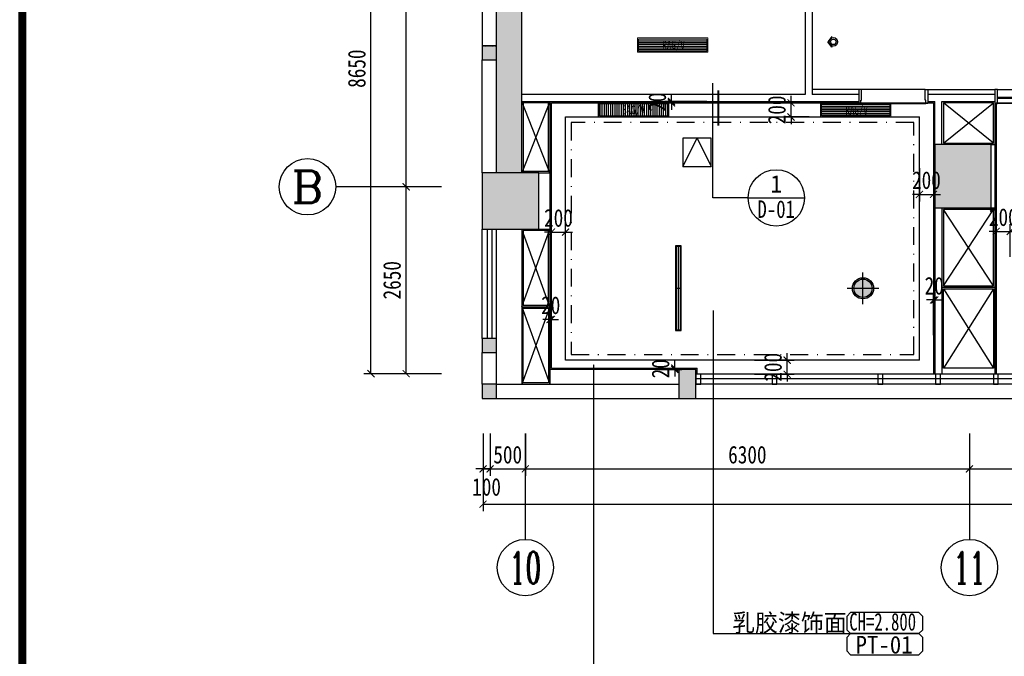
# Model space of a CAD drawing. Header units: millimetres. Extents: x -539149 to -534375, y 505028 to 505469.
# Tile 50 of 135: x -536751 to -536611, y 505094 to 505184. Entities that reach past the tile are written whole.
import ezdxf
from ezdxf.enums import TextEntityAlignment as Align

# ---------------------------------------------------------------- set-up
doc = ezdxf.new("R2010")
doc.units = ezdxf.units.MM
doc.header["$LTSCALE"] = 10
doc.linetypes.add('DASH', pattern=[0.35, 0.25, -0.1])
doc.linetypes.add('DASHDOTX2', pattern=[50.8, 25.4, -12.7, 0, -12.7])
doc.layers.get('Defpoints').update_dxf_attribs({"color": 8})
for name, color, linetype in [('8', 8, 'Continuous'), ('A-建筑-原墙体', 2, 'Continuous'), ('A-建筑-拆墙', 251, 'Continuous'), ('A-建筑-新增墙体', 3, 'Continuous'), ('A-建筑-柱子、剪力墙', 251, 'Continuous'), ('A-建筑-窗户', 4, 'Continuous'), ('A-建筑-轴号', 3, 'Continuous'), ('A2图框$0$E-图框', 100, 'Continuous'), ('AXIS_TEXT', 50, 'Continuous'), ('B-平面-到顶家具', 30, 'Continuous'), ('B-平面-到顶家具H', 30, 'Continuous'), ('B-平面-到顶装饰造型线', 6, 'Continuous'), ('B-平面-完成面造型线', 6, 'Continuous'), ('B-平面-尺寸', 8, 'Continuous'), ('B-平面-门洞线', 8, 'Continuous'), ('C-顶棚-灯具', 4, 'Continuous'), ('C-顶棚-细线', 31, 'Continuous'), ('C-顶棚-造型线', 30, 'Continuous'), ('C-顶棚-造尺寸', 4, 'Continuous'), ('E--图例', 3, 'Continuous'), ('E-填充', 251, 'Continuous'), ('E-文本', 7, 'Continuous'), ('F-文本', 61, 'Continuous'), ('P-文字标注', 2, 'Continuous')]:
    doc.layers.add(name, color=color, linetype=linetype)
doc.layers.add('C-顶棚-空调', color=4, linetype='Continuous', lineweight=20)
doc.layers.add('E-空调', color=4, linetype='Continuous', lineweight=20)
doc.styles.add('-宋体', font='txt', dxfattribs={"width": 0.8})
doc.styles.add('_TCH_AXIS', font='COMPLEX', dxfattribs={"bigfont": 'GBCBIG'})
doc.styles.add('CCD_DIM', font='txt', dxfattribs={"width": 0.8})
doc.styles.add('COMPLEX', font='COMPLEX')
doc.styles.add('STSL', font='txt', dxfattribs={"width": 0.8})
doc.styles.add('TXT', font='gbenor.shx', dxfattribs={"width": 0.7})
doc.dimstyles.new('1', dxfattribs={"dimscale": 0, "dimtxt": 2.5, "dimasz": 1.5, "dimexe": 1, "dimexo": 0, "dimgap": 0.3, "dimtad": 1, "dimdec": 0, "dimzin": 0, "dimdsep": 46, "dimtxsty": 'Standard', "dimblk": 'ARCHTICK', "dimcen": 0.09, "dimclrd": 8, "dimclre": 8, "dimclrt": 4, "dimadec": 0, "dimazin": 0, "dimtfac": 1, "dimtdec": 0, "dimtix": 1, "dimtofl": 0, "dimtmove": 2, "dimatfit": 3, "dimldrblk": 'DOTSMALL', "dimfxl": 5, "dimfxlon": 1, "dimtolj": 1, "dimtzin": 0, "dimarcsym": 0})
doc.dimstyles.new('1-1', dxfattribs={"dimscale": 0, "dimtxt": 2.5, "dimasz": 1, "dimexe": 1, "dimexo": 1, "dimgap": 0.75, "dimtad": 1, "dimdec": 0, "dimrnd": 0.005, "dimzin": 0, "dimdsep": 46, "dimtxsty": 'CCD_DIM', "dimblk": 'ARCHTICK', "dimcen": 0.13, "dimclrd": 44, "dimclre": 44, "dimclrt": 50, "dimadec": 0, "dimazin": 0, "dimtfac": 1, "dimtdec": 0, "dimtix": 1, "dimtmove": 2, "dimatfit": 3, "dimldrblk": 'HBA_Leader_Dot', "dimfxl": 5, "dimfxlon": 1, "dimtvp": 1, "dimtolj": 1, "dimtzin": 0, "dimarcsym": 0})

# ---------------------------------------------------------------- blocks, each defined once
blk = doc.blocks.new('_AXISO')
blk.add_circle((0, 0), 0.5)
at = {"layer": 'AXIS_TEXT', "style": 'COMPLEX', "width": 1.041667}
blk.add_attdef('A', text='', height=0.56, dxfattribs=at).set_placement((-0.25, -0.28), (0.25, -0.28), align=Align.FIT)
blk = doc.blocks.new('_ArchTick')
at = {"color": 0, "linetype": 'ByBlock', "const_width": 0.15}
blk.add_lwpolyline([(-0.5, -0.5), (0.5, 0.5)], dxfattribs=at)
blk = doc.blocks.new('HBA_Leader_Dot')
at = {"color": 0, "linetype": 'ByBlock'}
blk.add_line((-5, 0), (-10, 0), dxfattribs=at)
at = {"color": 0, "linetype": 'ByBlock', "const_width": 5}
blk.add_lwpolyline([(-2.5, 0, 1), (2.5, 0, 1)], format="xyb", close=True, dxfattribs=at)
blk = doc.blocks.new('*D120')
at = {"layer": 'B-平面-尺寸', "color": 44, "lineweight": -2, "ltscale": 0.01, "transparency": 16777216}
for p, q in [((-536685.27, 505125.7), (-536685.27, 505119.7)), ((-536684.27, 505125.7), (-536684.27, 505119.7)), ((-536685.27, 505120.7), (-536686.27, 505120.7)), ((-536685.27, 505120.7), (-536684.27, 505120.7)), ((-536684.27, 505120.7), (-536683.27, 505120.7))]:
    blk.add_line(p, q, dxfattribs=at)
at = {"layer": 'Defpoints', "color": 0, "ltscale": 0.01, "transparency": 16777216}
for p in [(-536685.27, 505130.7), (-536684.27, 505130.7), (-536684.27, 505120.7)]:
    blk.add_point(p, dxfattribs=at)
at = {"layer": 'B-平面-尺寸', "color": 44, "lineweight": -2, "ltscale": 0.01, "transparency": 16777216}
blk.add_blockref('_ArchTick', (-536685.27, 505120.7), dxfattribs=at)
at = {"layer": 'B-平面-尺寸', "color": 44, "lineweight": -2, "ltscale": 0.01, "transparency": 16777216, "rotation": 180}
blk.add_blockref('_ArchTick', (-536684.27, 505120.7), dxfattribs=at)
at = {"layer": 'B-平面-尺寸', "color": 50, "ltscale": 0.01, "transparency": 16777216, "insert": (-536684.77, 505118.13), "char_height": 2.5, "attachment_point": 5, "style": 'CCD_DIM'}
blk.add_mtext('\\A1;100', dxfattribs=at)
blk = doc.blocks.new('*D121')
at = {"layer": 'B-平面-尺寸', "color": 44, "lineweight": -2, "ltscale": 0.01, "transparency": 16777216}
for p, q in [((-536684.27, 505125.7), (-536684.27, 505119.7)), ((-536679.27, 505125.7), (-536679.27, 505119.7)), ((-536684.27, 505120.7), (-536685.27, 505120.7)), ((-536684.27, 505120.7), (-536679.27, 505120.7)), ((-536679.27, 505120.7), (-536678.27, 505120.7))]:
    blk.add_line(p, q, dxfattribs=at)
at = {"layer": 'Defpoints', "color": 0, "ltscale": 0.01, "transparency": 16777216}
for p in [(-536684.27, 505130.7), (-536679.27, 505130.7), (-536679.27, 505120.7)]:
    blk.add_point(p, dxfattribs=at)
at = {"layer": 'B-平面-尺寸', "color": 44, "lineweight": -2, "ltscale": 0.01, "transparency": 16777216}
blk.add_blockref('_ArchTick', (-536684.27, 505120.7), dxfattribs=at)
at = {"layer": 'B-平面-尺寸', "color": 44, "lineweight": -2, "ltscale": 0.01, "transparency": 16777216, "rotation": 180}
blk.add_blockref('_ArchTick', (-536679.27, 505120.7), dxfattribs=at)
at = {"layer": 'B-平面-尺寸', "color": 50, "ltscale": 0.01, "transparency": 16777216, "insert": (-536681.77, 505122.7), "char_height": 2.5, "attachment_point": 5, "style": 'CCD_DIM'}
blk.add_mtext('\\A1;500', dxfattribs=at)
blk = doc.blocks.new('_FZH')
at = {"layer": 'A-建筑-原墙体'}
blk.add_lwpolyline([(-0.5, -0.5), (0.5, -0.5), (0.5, 0.5), (-0.5, 0.5)], close=True, dxfattribs=at)
at = {"layer": 'A-建筑-柱子、剪力墙'}
blk.add_solid([(-0.5, -0.5), (0.5, -0.5), (-0.5, 0.5), (0.5, 0.5)], dxfattribs=at)
blk = doc.blocks.new('*E188')
at = {"layer": 'B-平面-到顶家具H'}
for p, q in [((1460, 130), (5310, 130)), ((5310, -70), (1460, -70))]:
    blk.add_line(p, q, dxfattribs=at)
at = {"layer": 'B-平面-完成面造型线'}
for p, q in [((1420, 60), (1020, 60)), ((1420, 0), (1020, 0))]:
    blk.add_line(p, q, dxfattribs=at)
at = {"layer": 'B-平面-完成面造型线', "color": 4}
for p, q in [((1460, 56), (5310, 56)), ((1460, 44), (5310, 44))]:
    blk.add_line(p, q, dxfattribs=at)
at = {"layer": 'B-平面-完成面造型线'}
for points in [[(0, 130), (40, 130), (40, -70), (0, -70)], [(1420, 130), (1460, 130), (1460, -70), (1420, -70)], [(5350, 130), (5310, 130), (5310, -70), (5350, -70)]]:
    blk.add_lwpolyline(points, close=True, dxfattribs=at)
for points in [[(80, 15), (80, 0), (40, 0), (40, 60), (60, 60), (60, 50), (70, 50), (70, 15), (80, 15)], [(980, 15), (980, 0), (1020, 0), (1020, 60), (1000, 60), (1000, 50), (990, 50), (990, 15), (980, 15)]]:
    blk.add_lwpolyline(points, dxfattribs=at)
at = {"layer": 'C-顶棚-细线'}
for p, q in [((1000, 60), (60, 60)), ((980, 0), (80, 0))]:
    blk.add_line(p, q, dxfattribs=at)
at = {"layer": 'C-顶棚-造型线'}
for p, q in [((1420, 130), (40, 130)), ((1420, -70), (40, -70))]:
    blk.add_line(p, q, dxfattribs=at)
blk = doc.blocks.new('*E193')
at = {"layer": 'B-平面-完成面造型线'}
for points in [[(-940, 80), (-940, -70), (-980, -70), (-980, 130), (-950, 130), (-950, 80), (-940, 80)], [(-40, 80), (-40, -70), (0, -70), (0, 130), (-30, 130), (-30, 80), (-40, 80)]]:
    blk.add_lwpolyline(points, dxfattribs=at)
at = {"layer": 'B-平面-门洞线', "color": 8}
for p, q in [((-950, 130), (-30, 130)), ((-40, -70), (-940, -70))]:
    blk.add_line(p, q, dxfattribs=at)
blk = doc.blocks.new('A$C323A0BBE')
at = {"layer": 'C-顶棚-灯具', "color": 8}
for p, q in [((0, 600), (0, -600)), ((-40, 0), (40, 0))]:
    blk.add_line(p, q, dxfattribs=at)
at = {"layer": 'C-顶棚-灯具'}
blk.add_lwpolyline([(-40, -600), (40, -600), (40, 600), (-40, 600)], close=True, dxfattribs=at)
at = {"layer": 'C-顶棚-灯具', "color": 8}
blk.add_lwpolyline([(-30, -590), (30, -590), (30, 590), (-30, 590)], close=True, dxfattribs=at)
blk = doc.blocks.new('fsafsggg')
at = {"layer": 'C-顶棚-灯具', "linetype": 'ByBlock', "ltscale": 100}
h = blk.add_hatch(color=251, dxfattribs=at)
h.set_gradient(color1=(91, 91, 91), tint=1, name='CYLINDER')
h.paths.add_polyline_path([(-160, 226), (-160, 96), (-30, 96, 0.414214)])
h.paths.add_polyline_path([(-160, 96), (-290, 96, 0.414214), (-160, -34)])
h.paths.add_polyline_path([(-160, 226, 0.414214), (-290, 96), (-160, 96)])
h.paths.add_polyline_path([(-30, 96), (-160, 96), (-160, -34, 0.414214)])
at = {"layer": 'C-顶棚-灯具'}
for p, q in [((-160, -129), (-160, 321)), ((-385, 96), (65, 96))]:
    blk.add_line(p, q, dxfattribs=at)
blk.add_circle((-160, 96), 150, dxfattribs=at)
at = {"layer": 'C-顶棚-灯具', "color": 8}
blk.add_circle((-160, 96), 130, dxfattribs=at)
blk = doc.blocks.new('*U105')
at = {"layer": 'C-顶棚-灯具'}
h = blk.add_hatch(dxfattribs=at)
h.set_pattern_fill('_USER', color=8, scale=30, angle=90, style=0, pattern_type=0)
h.set_pattern_definition([(90, (15, 15), (-30, 2e-15), [])])
h.paths.add_polyline_path([(15, 185), (15, 15), (985, 15), (985, 185)])
at = {"layer": 'C-顶棚-灯具', "linetype": 'ByBlock'}
blk.add_lwpolyline([(0, 200), (0, 0), (1000, 0), (1000, 200)], close=True, dxfattribs=at)
at = {"layer": 'C-顶棚-灯具', "color": 8}
blk.add_lwpolyline([(15, 185), (15, 15), (985, 15), (985, 185)], close=True, dxfattribs=at)
at = {"layer": 'C-顶棚-灯具', "style": 'STSL', "width": 0.75}
blk.add_text('SAG/V', height=125, dxfattribs=at).set_placement((339, 39))
blk = doc.blocks.new('A$C6A8D0C23')
at = {"layer": 'C-顶棚-灯具'}
h = blk.add_hatch(dxfattribs=at)
h.set_pattern_fill('_USER', color=8, scale=25, style=0, pattern_type=0)
h.set_pattern_definition([(0, (15, 15), (0, 25), [])])
h.paths.add_polyline_path([(15, 185), (15, 15), (985, 15), (985, 185)])
at = {"layer": 'C-顶棚-空调', "color": 8}
blk.add_lwpolyline([(15, 185), (15, 15), (985, 15), (985, 185)], close=True, dxfattribs=at)
at = {"layer": 'E-空调', "linetype": 'ByBlock'}
blk.add_lwpolyline([(0, 200), (0, 0), (1000, 0), (1000, 200)], close=True, dxfattribs=at)
at = {"layer": 'E-空调', "style": 'STSL', "width": 0.75}
blk.add_text('RAG/V', height=125, dxfattribs=at).set_placement((354, 36))
blk = doc.blocks.new('射灯(可调角度）')
h = blk.add_hatch(color=9)
edge = h.paths.add_edge_path()
edge.add_line((17, 44), (17, 59))
edge.add_line((17, 59), (63, 0))
edge.add_line((63, 0), (17, -59))
edge.add_line((17, -59), (17, -44))
edge.add_ellipse((0, 0), major_axis=(-33.5, 33.5), ratio=1, start_angle=156.4449, end_angle=225)
edge.add_ellipse((0, 0), major_axis=(33.5, 33.5), ratio=1, start_angle=315, end_angle=383.5551)
for p, q in [((17, 44), (17, 59)), ((17, 59), (63, 0)), ((17, -59), (63, 0))]:
    blk.add_line(p, q)
blk.add_circle((0, 0), 47.4)
at = {"color": 8}
blk.add_circle((0, 0), 30, dxfattribs=at)
blk = doc.blocks.new('*D153')
at = {"layer": 'C-顶棚-造尺寸', "color": 44, "lineweight": -2, "ltscale": 0.01, "transparency": 16777216}
for p, q in [((-536641.58, 505172.6), (-536641.58, 505173.6)), ((-536639.01, 505172.6), (-536642.58, 505172.6)), ((-536641.58, 505170.6), (-536641.58, 505172.6)), ((-536639.01, 505170.6), (-536642.58, 505170.6)), ((-536641.58, 505170.6), (-536641.58, 505169.6))]:
    blk.add_line(p, q, dxfattribs=at)
at = {"layer": 'Defpoints', "color": 0, "ltscale": 0.01, "transparency": 16777216}
for p in [(-536641.58, 505172.6), (-536638.01, 505172.6), (-536638.01, 505170.6)]:
    blk.add_point(p, dxfattribs=at)
at = {"layer": 'C-顶棚-造尺寸', "color": 44, "lineweight": -2, "ltscale": 0.01, "transparency": 16777216}
for p, rotation in [((-536641.58, 505172.6), 270), ((-536641.58, 505170.6), 90)]:
    blk.add_blockref('_ArchTick', p, dxfattribs=dict(at, rotation=rotation))
at = {"layer": 'C-顶棚-造尺寸', "color": 50, "ltscale": 0.01, "transparency": 16777216, "insert": (-536643.58, 505171.6), "char_height": 2.5, "attachment_point": 5, "rotation": 90, "style": 'CCD_DIM'}
blk.add_mtext('\\A1;200', dxfattribs=at)
blk = doc.blocks.new('*D154')
at = {"layer": 'C-顶棚-造尺寸', "color": 44, "lineweight": -2, "ltscale": 0.01, "transparency": 16777216}
for p, q in [((-536623.37, 505163.32), (-536623.37, 505158.62)), ((-536621.37, 505163.32), (-536621.37, 505158.62)), ((-536623.37, 505159.62), (-536624.37, 505159.62)), ((-536623.37, 505159.62), (-536621.37, 505159.62)), ((-536621.37, 505159.62), (-536620.37, 505159.62))]:
    blk.add_line(p, q, dxfattribs=at)
at = {"layer": 'Defpoints', "color": 0, "ltscale": 0.01, "transparency": 16777216}
for p in [(-536623.37, 505164.32), (-536621.37, 505164.32), (-536621.37, 505159.62)]:
    blk.add_point(p, dxfattribs=at)
at = {"layer": 'C-顶棚-造尺寸', "color": 44, "lineweight": -2, "ltscale": 0.01, "transparency": 16777216}
blk.add_blockref('_ArchTick', (-536623.37, 505159.62), dxfattribs=at)
at = {"layer": 'C-顶棚-造尺寸', "color": 44, "lineweight": -2, "ltscale": 0.01, "transparency": 16777216, "rotation": 180}
blk.add_blockref('_ArchTick', (-536621.37, 505159.62), dxfattribs=at)
at = {"layer": 'C-顶棚-造尺寸', "color": 50, "ltscale": 0.01, "transparency": 16777216, "insert": (-536622.37, 505161.62), "char_height": 2.5, "attachment_point": 5, "style": 'CCD_DIM'}
blk.add_mtext('\\A1;200', dxfattribs=at)
blk = doc.blocks.new('*D155')
at = {"layer": 'C-顶棚-造尺寸', "color": 44, "lineweight": -2, "ltscale": 0.01, "transparency": 16777216}
for p, q in [((-536675.57, 505152.14), (-536675.57, 505155.27)), ((-536673.57, 505152.14), (-536673.57, 505155.27)), ((-536675.57, 505154.27), (-536676.57, 505154.27)), ((-536675.57, 505154.27), (-536673.57, 505154.27)), ((-536673.57, 505154.27), (-536672.57, 505154.27))]:
    blk.add_line(p, q, dxfattribs=at)
at = {"layer": 'Defpoints', "color": 0, "ltscale": 0.01, "transparency": 16777216}
for p in [(-536673.57, 505154.27), (-536675.57, 505151.14), (-536673.57, 505151.14)]:
    blk.add_point(p, dxfattribs=at)
at = {"layer": 'C-顶棚-造尺寸', "color": 44, "lineweight": -2, "ltscale": 0.01, "transparency": 16777216}
blk.add_blockref('_ArchTick', (-536675.57, 505154.27), dxfattribs=at)
at = {"layer": 'C-顶棚-造尺寸', "color": 44, "lineweight": -2, "ltscale": 0.01, "transparency": 16777216, "rotation": 180}
blk.add_blockref('_ArchTick', (-536673.57, 505154.27), dxfattribs=at)
at = {"layer": 'C-顶棚-造尺寸', "color": 50, "ltscale": 0.01, "transparency": 16777216, "insert": (-536674.57, 505156.27), "char_height": 2.5, "attachment_point": 5, "style": 'CCD_DIM'}
blk.add_mtext('\\A1;200', dxfattribs=at)
blk = doc.blocks.new('*D159')
at = {"layer": 'C-顶棚-造尺寸', "color": 44, "lineweight": -2, "ltscale": 0.01, "transparency": 16777216}
for p, q in [((-536612.47, 505150.76), (-536612.47, 505155.38)), ((-536610.47, 505150.76), (-536610.47, 505155.38)), ((-536612.47, 505154.38), (-536613.47, 505154.38)), ((-536612.47, 505154.38), (-536610.47, 505154.38)), ((-536610.47, 505154.38), (-536609.47, 505154.38))]:
    blk.add_line(p, q, dxfattribs=at)
at = {"layer": 'Defpoints', "color": 0, "ltscale": 0.01, "transparency": 16777216}
for p in [(-536610.47, 505154.38), (-536612.47, 505149.76), (-536610.47, 505149.76)]:
    blk.add_point(p, dxfattribs=at)
at = {"layer": 'C-顶棚-造尺寸', "color": 44, "lineweight": -2, "ltscale": 0.01, "transparency": 16777216}
blk.add_blockref('_ArchTick', (-536612.47, 505154.38), dxfattribs=at)
at = {"layer": 'C-顶棚-造尺寸', "color": 44, "lineweight": -2, "ltscale": 0.01, "transparency": 16777216, "rotation": 180}
blk.add_blockref('_ArchTick', (-536610.47, 505154.38), dxfattribs=at)
at = {"layer": 'C-顶棚-造尺寸', "color": 50, "ltscale": 0.01, "transparency": 16777216, "insert": (-536611.47, 505156.38), "char_height": 2.5, "attachment_point": 5, "style": 'CCD_DIM'}
blk.add_mtext('\\A1;200', dxfattribs=at)
blk = doc.blocks.new('*D160')
at = {"layer": 'C-顶棚-造尺寸', "color": 44, "lineweight": -2, "ltscale": 0.01, "transparency": 16777216}
for p, q in [((-536642.13, 505136.11), (-536642.13, 505137.11)), ((-536646.74, 505136.11), (-536641.13, 505136.11)), ((-536642.13, 505134.11), (-536642.13, 505136.11)), ((-536646.74, 505134.11), (-536641.13, 505134.11)), ((-536642.13, 505134.11), (-536642.13, 505133.11))]:
    blk.add_line(p, q, dxfattribs=at)
at = {"layer": 'Defpoints', "color": 0, "ltscale": 0.01, "transparency": 16777216}
for p in [(-536647.74, 505136.11), (-536642.13, 505136.11), (-536647.74, 505134.11)]:
    blk.add_point(p, dxfattribs=at)
at = {"layer": 'C-顶棚-造尺寸', "color": 44, "lineweight": -2, "ltscale": 0.01, "transparency": 16777216}
for p, rotation in [((-536642.13, 505136.11), 270), ((-536642.13, 505134.11), 90)]:
    blk.add_blockref('_ArchTick', p, dxfattribs=dict(at, rotation=rotation))
at = {"layer": 'C-顶棚-造尺寸', "color": 50, "ltscale": 0.01, "transparency": 16777216, "insert": (-536644.13, 505135.11), "char_height": 2.5, "attachment_point": 5, "rotation": 90, "style": 'CCD_DIM'}
blk.add_mtext('\\A1;200', dxfattribs=at)
blk = doc.blocks.new('*D171')
at = {"layer": 'C-顶棚-造尺寸', "color": 44, "lineweight": -2, "ltscale": 0.01, "transparency": 16777216}
for p, q in [((-536658.54, 505172.8), (-536658.54, 505173.8)), ((-536653.54, 505172.8), (-536659.54, 505172.8)), ((-536653.54, 505172.6), (-536659.54, 505172.6)), ((-536658.54, 505172.6), (-536658.54, 505172.8)), ((-536658.54, 505172.6), (-536658.54, 505171.6))]:
    blk.add_line(p, q, dxfattribs=at)
at = {"layer": 'Defpoints', "color": 0, "ltscale": 0.01, "transparency": 16777216}
for p in [(-536658.54, 505172.8), (-536648.68, 505172.8), (-536648.47, 505172.6)]:
    blk.add_point(p, dxfattribs=at)
at = {"layer": 'C-顶棚-造尺寸', "color": 44, "lineweight": -2, "ltscale": 0.01, "transparency": 16777216}
for p, rotation in [((-536658.54, 505172.8), 270), ((-536658.54, 505172.6), 90)]:
    blk.add_blockref('_ArchTick', p, dxfattribs=dict(at, rotation=rotation))
at = {"layer": 'C-顶棚-造尺寸', "color": 50, "ltscale": 0.01, "transparency": 16777216, "insert": (-536660.54, 505172.7), "char_height": 2.5, "attachment_point": 5, "rotation": 90, "style": 'CCD_DIM'}
blk.add_mtext('\\A1;20', dxfattribs=at)
blk = doc.blocks.new('*D172')
at = {"layer": 'C-顶棚-造尺寸', "color": 44, "lineweight": -2, "ltscale": 0.01, "transparency": 16777216}
for p, q in [((-536621.37, 505139.65), (-536621.37, 505145.65)), ((-536621.17, 505139.65), (-536621.17, 505145.65)), ((-536621.37, 505144.65), (-536622.37, 505144.65)), ((-536621.37, 505144.65), (-536621.17, 505144.65)), ((-536621.17, 505144.65), (-536620.17, 505144.65))]:
    blk.add_line(p, q, dxfattribs=at)
at = {"layer": 'Defpoints', "color": 0, "ltscale": 0.01, "transparency": 16777216}
for p in [(-536621.17, 505144.65), (-536621.37, 505138.57), (-536621.17, 505138.57)]:
    blk.add_point(p, dxfattribs=at)
at = {"layer": 'C-顶棚-造尺寸', "color": 44, "lineweight": -2, "ltscale": 0.01, "transparency": 16777216}
blk.add_blockref('_ArchTick', (-536621.37, 505144.65), dxfattribs=at)
at = {"layer": 'C-顶棚-造尺寸', "color": 44, "lineweight": -2, "ltscale": 0.01, "transparency": 16777216, "rotation": 180}
blk.add_blockref('_ArchTick', (-536621.17, 505144.65), dxfattribs=at)
at = {"layer": 'C-顶棚-造尺寸', "color": 50, "ltscale": 0.01, "transparency": 16777216, "insert": (-536621.27, 505146.65), "char_height": 2.5, "attachment_point": 5, "style": 'CCD_DIM'}
blk.add_mtext('\\A1;20', dxfattribs=at)
blk = doc.blocks.new('*D173')
at = {"layer": 'C-顶棚-造尺寸', "color": 44, "lineweight": -2, "ltscale": 0.01, "transparency": 16777216}
for p, q in [((-536675.77, 505137.98), (-536675.77, 505142.89)), ((-536675.57, 505137.98), (-536675.57, 505142.89)), ((-536675.77, 505141.89), (-536676.77, 505141.89)), ((-536675.77, 505141.89), (-536675.57, 505141.89)), ((-536675.57, 505141.89), (-536674.57, 505141.89))]:
    blk.add_line(p, q, dxfattribs=at)
at = {"layer": 'Defpoints', "color": 0, "ltscale": 0.01, "transparency": 16777216}
for p in [(-536675.57, 505141.89), (-536675.77, 505136.98), (-536675.57, 505136.98)]:
    blk.add_point(p, dxfattribs=at)
at = {"layer": 'C-顶棚-造尺寸', "color": 44, "lineweight": -2, "ltscale": 0.01, "transparency": 16777216}
blk.add_blockref('_ArchTick', (-536675.77, 505141.89), dxfattribs=at)
at = {"layer": 'C-顶棚-造尺寸', "color": 44, "lineweight": -2, "ltscale": 0.01, "transparency": 16777216, "rotation": 180}
blk.add_blockref('_ArchTick', (-536675.57, 505141.89), dxfattribs=at)
at = {"layer": 'C-顶棚-造尺寸', "color": 50, "ltscale": 0.01, "transparency": 16777216, "insert": (-536675.67, 505143.89), "char_height": 2.5, "attachment_point": 5, "style": 'CCD_DIM'}
blk.add_mtext('\\A1;20', dxfattribs=at)
blk = doc.blocks.new('*D174')
at = {"layer": 'C-顶棚-造尺寸', "color": 44, "lineweight": -2, "ltscale": 0.01, "transparency": 16777216}
for p, q in [((-536658.08, 505135), (-536658.08, 505136)), ((-536660.23, 505135), (-536657.08, 505135)), ((-536660.23, 505134.8), (-536657.08, 505134.8)), ((-536658.08, 505134.8), (-536658.08, 505135)), ((-536658.08, 505134.8), (-536658.08, 505133.8))]:
    blk.add_line(p, q, dxfattribs=at)
at = {"layer": 'Defpoints', "color": 0, "ltscale": 0.01, "transparency": 16777216}
for p in [(-536661.23, 505135), (-536661.23, 505134.8), (-536658.08, 505135)]:
    blk.add_point(p, dxfattribs=at)
at = {"layer": 'C-顶棚-造尺寸', "color": 44, "lineweight": -2, "ltscale": 0.01, "transparency": 16777216}
for p, rotation in [((-536658.08, 505135), 270), ((-536658.08, 505134.8), 90)]:
    blk.add_blockref('_ArchTick', p, dxfattribs=dict(at, rotation=rotation))
at = {"layer": 'C-顶棚-造尺寸', "color": 50, "ltscale": 0.01, "transparency": 16777216, "insert": (-536660.08, 505134.9), "char_height": 2.5, "attachment_point": 5, "rotation": 90, "style": 'CCD_DIM'}
blk.add_mtext('\\A1;20', dxfattribs=at)
blk = doc.blocks.new('A$C46331867')
at = {"layer": 'C-顶棚-灯具', "linetype": 'ByBlock'}
blk.add_lwpolyline([(-200, 0), (200, 0), (200, 400), (-200, 400)], close=True, dxfattribs=at)
at = {"layer": 'C-顶棚-灯具', "color": 8, "linetype": 'ByBlock'}
blk.add_lwpolyline([(-200, 0), (0, 400), (200, 0)], dxfattribs=at)
blk = doc.blocks.new('A2图框')
at = {"layer": 'A2图框$0$E-图框', "color": 4, "const_width": 1.13}
blk.add_lwpolyline([(-363.4, 295.3), (209.38, 295.3), (209.38, -104.9), (-363.4, -104.9)], close=True, dxfattribs=at)
blk = doc.blocks.new('材料编号1')
at = {"layer": 'E--图例', "color": 3}
blk.add_lwpolyline([(8.715, -1.898), (8.715, -0.637), (8.346, -0.267), (1.889, -0.267), (1.52, -0.637), (1.52, -1.898), (1.889, -2.267), (8.346, -2.267)], close=True, dxfattribs=at)
at = {"layer": 'E-文本', "style": 'TXT', "width": 0.7}
blk.add_attdef('编号', (1.608, -2.296), '', height=2, dxfattribs=at)
blk = doc.blocks.new('A$C0688118A')
at = {"layer": 'P-文字标注', "color": 2}
blk.add_line((-8, 0), (0, 0), dxfattribs=at)
blk.add_circle((-4, 0), 4, dxfattribs=at)
blk.add_attdef('1', text='', height=2.5, dxfattribs=at).set_placement((-4, 2), align=Align.MIDDLE_CENTER)
at = {"layer": 'P-文字标注', "color": 2, "width": 3}
blk.add_attdef('222', text='', height=2.5, dxfattribs=at).set_placement((-6.68, -2.84), (-1.35, -2.84), align=Align.FIT)

msp = doc.modelspace()

# ---------------------------------------------------------------- hatches: boundary and pattern name
at = {"layer": 'E-填充', "ltscale": 0.01}
for points in [[(-536679.773, 505188.899), (-536679.773, 505193.699), (-536683.373, 505193.699), (-536683.373, 505188.899), (-536683.373, 505162.699), (-536679.773, 505162.699)], [(-536685.373, 505180.699), (-536685.373, 505178.699), (-536683.373, 505178.699), (-536683.373, 505180.699)], [(-536685.373, 505139.199), (-536685.373, 505137.199), (-536683.373, 505137.199), (-536683.373, 505139.199)], [(-536657.473, 505134.799), (-536657.473, 505130.699), (-536655.073, 505130.699), (-536655.073, 505134.799)], [(-536685.373, 505132.699), (-536685.373, 505130.699), (-536683.373, 505130.699), (-536683.373, 505132.699)]]:
    msp.add_hatch(color=256, dxfattribs=at).paths.add_polyline_path(points)

# ---------------------------------------------------------------- linework, layer by layer
at = {"color": 31, "ltscale": 0.01}
msp.add_line((-536655.073, 505130.699, 0.069), (-536528.273, 505130.699, 0.069), dxfattribs=at)
at = {"layer": 'A-建筑-原墙体', "ltscale": 0.01}
for p, q in [((-536685.373, 505225.699, 0.069), (-536685.373, 505180.699, 0.069)), ((-536683.373, 505180.699, 0.069), (-536683.373, 505193.799, 0.069)), ((-536679.773, 505162.699, 0.069), (-536679.773, 505193.799, 0.069)), ((-536685.373, 505180.699, 0.069), (-536685.373, 505178.699, 0.069)), ((-536683.373, 505180.699, 0.069), (-536685.373, 505180.699, 0.069)), ((-536683.373, 505178.699, 0.069), (-536683.373, 505180.699, 0.069)), ((-536685.373, 505162.699, 0.069), (-536685.373, 505178.699, 0.069)), ((-536685.373, 505178.699, 0.069), (-536683.373, 505178.699, 0.069)), ((-536683.373, 505162.699, 0.069), (-536683.373, 505178.699, 0.069)), ((-536685.373, 505139.199, 0.069), (-536685.373, 505137.199, 0.069)), ((-536683.373, 505139.199, 0.069), (-536685.373, 505139.199, 0.069)), ((-536683.373, 505137.199, 0.069), (-536683.373, 505139.199, 0.069)), ((-536685.373, 505132.699, 0.069), (-536685.373, 505137.199, 0.069)), ((-536685.373, 505137.199, 0.069), (-536683.373, 505137.199, 0.069)), ((-536683.373, 505132.699, 0.069), (-536683.373, 505137.199, 0.069)), ((-536657.473, 505134.799, 0.069), (-536657.473, 505130.699, 0.069)), ((-536655.073, 505134.799, 0.069), (-536657.473, 505134.799, 0.069)), ((-536655.073, 505130.699, 0.069), (-536655.073, 505134.799, 0.069)), ((-536685.373, 505132.699, 0.069), (-536685.373, 505130.699, 0.069)), ((-536683.373, 505132.699, 0.069), (-536685.373, 505132.699, 0.069)), ((-536683.373, 505132.699, 0.069), (-536657.473, 505132.699, 0.069)), ((-536683.373, 505130.699, 0.069), (-536683.373, 505132.699, 0.069)), ((-536685.373, 505130.699, 0.069), (-536683.373, 505130.699, 0.069)), ((-536683.373, 505130.699, 0.069), (-536657.473, 505130.699, 0.069)), ((-536657.473, 505130.699, 0.069), (-536655.073, 505130.699, 0.069))]:
    msp.add_line(p, q, dxfattribs=at)
at = {"layer": 'A-建筑-原墙体', "linetype": 'DASH', "ltscale": 0.015}
msp.add_line((-536685.373, 505180.699, 0.069), (-536683.373, 505180.699, 0.069), dxfattribs=at)
at = {"layer": 'A-建筑-新增墙体', "ltscale": 0.01}
for p, q in [((-536639.573, 505189.699, 0.069), (-536639.573, 505173.799, 0.069)), ((-536638.573, 505188.699, 0.069), (-536638.573, 505173.799, 0.069)), ((-536639.573, 505173.799, 0.069), (-536679.773, 505173.799, 0.069)), ((-536631.973, 505173.799, 0.069), (-536638.573, 505173.799, 0.069)), ((-536631.973, 505173.799, 0.069), (-536631.973, 505172.799, 0.069)), ((-536612.673, 505173.799, 0.069), (-536622.173, 505173.799, 0.069)), ((-536622.173, 505173.799, 0.069), (-536622.173, 505172.799, 0.069)), ((-536612.673, 505173.799, 0.069), (-536612.673, 505172.799, 0.069)), ((-536679.773, 505172.799, 0.069), (-536631.973, 505172.799, 0.069)), ((-536622.173, 505172.799, 0.069), (-536621.173, 505172.799, 0.069)), ((-536621.173, 505166.699, 0.069), (-536621.173, 505172.799, 0.069)), ((-536620.173, 505172.799, 0.069), (-536612.673, 505172.799, 0.069)), ((-536620.173, 505166.699, 0.069), (-536620.173, 505172.799, 0.069)), ((-536621.173, 505157.699, 0.069), (-536621.173, 505134.129, 0.069)), ((-536620.173, 505157.699, 0.069), (-536620.173, 505134.129, 0.069))]:
    msp.add_line(p, q, dxfattribs=at)
at = {"layer": 'A-建筑-窗户', "ltscale": 0.01}
for p, q in [((-536685.373, 505139.199, 0.069), (-536685.373, 505154.699, 0.069)), ((-536684.707, 505154.699, 0.069), (-536684.707, 505139.199, 0.069)), ((-536684.04, 505154.699, 0.069), (-536684.04, 505139.199, 0.069)), ((-536683.373, 505139.199, 0.069), (-536683.373, 505154.699, 0.069)), ((-536528.273, 505134.109, 0.069), (-536655.073, 505134.109, 0.069)), ((-536528.873, 505133.449, 0.069), (-536655.073, 505133.449, 0.069)), ((-536528.273, 505132.709, 0.069), (-536655.073, 505132.709, 0.069))]:
    msp.add_line(p, q, dxfattribs=at)
at = {"layer": 'A-建筑-窗户', "ltscale": 0.01, "elevation": 0.069}
for points in [[(-536655.073, 505132.709), (-536654.373, 505132.709), (-536654.373, 505134.109), (-536655.073, 505134.109)], [(-536644.273, 505132.709), (-536643.573, 505132.709), (-536643.573, 505134.109), (-536644.273, 505134.109)], [(-536629.273, 505132.709), (-536628.573, 505132.709), (-536628.573, 505134.109), (-536629.273, 505134.109)], [(-536621.073, 505132.709), (-536620.373, 505132.709), (-536620.373, 505134.109), (-536621.073, 505134.109)], [(-536612.873, 505132.709), (-536612.173, 505132.709), (-536612.173, 505134.109), (-536612.873, 505134.109)]]:
    msp.add_lwpolyline(points, close=True, dxfattribs=at)
at = {"layer": 'A-建筑-轴号', "ltscale": 0.01}
for p, q in [((-536691.173, 505160.699, 0.069), (-536706.173, 505160.699, 0.069)), ((-536679.273, 505125.699, 0.069), (-536679.273, 505110.699, 0.069)), ((-536616.273, 505125.699, 0.069), (-536616.273, 505110.699, 0.069))]:
    msp.add_line(p, q, dxfattribs=at)
at = {"layer": 'B-平面-到顶家具', "color": 8, "ltscale": 0.01}
for p, q in [((-536675.773, 505162.699, 0.069), (-536679.773, 505172.799, 0.069)), ((-536675.773, 505172.799, 0.069), (-536679.773, 505162.699, 0.069)), ((-536619.973, 505166.899, 0.069), (-536612.873, 505172.599, 0.069)), ((-536612.873, 505166.899, 0.069), (-536619.973, 505172.599, 0.069)), ((-536613.173, 505166.699, 0.069), (-536612.673, 505166.699, 0.069)), ((-536619.973, 505146.649, 0.069), (-536612.873, 505157.499, 0.069)), ((-536612.873, 505146.649, 0.069), (-536619.973, 505157.499, 0.069)), ((-536613.173, 505157.699, 0.069), (-536612.673, 505157.699, 0.069)), ((-536675.773, 505143.699, 0.069), (-536679.773, 505154.699, 0.069)), ((-536679.773, 505143.699, 0.069), (-536675.773, 505154.699, 0.069)), ((-536620.173, 505146.449, 0.069), (-536612.673, 505146.449, 0.069)), ((-536619.973, 505146.249, 0.069), (-536612.873, 505134.999, 0.069)), ((-536612.873, 505146.249, 0.069), (-536619.973, 505134.999, 0.069)), ((-536679.773, 505143.699, 0.069), (-536675.773, 505143.699, 0.069)), ((-536675.773, 505143.699, 0.069), (-536679.773, 505132.699, 0.069)), ((-536679.773, 505143.699, 0.069), (-536675.773, 505132.699, 0.069))]:
    msp.add_line(p, q, dxfattribs=at)
at = {"layer": 'B-平面-到顶家具', "ltscale": 0.01}
for p, q in [((-536675.773, 505172.799, 0.069), (-536675.773, 505132.699, 0.069)), ((-536612.673, 505172.499, 0.069), (-536612.673, 505134.129, 0.069)), ((-536677.373, 505162.699, 0.069), (-536675.773, 505162.699, 0.069)), ((-536679.773, 505154.699, 0.069), (-536679.773, 505132.699, 0.069)), ((-536677.373, 505154.699, 0.069), (-536675.773, 505154.699, 0.069))]:
    msp.add_line(p, q, dxfattribs=at)
at = {"layer": 'B-平面-到顶家具', "color": 8, "ltscale": 0.01, "elevation": 0.069}
for points in [[(-536679.573, 505162.899), (-536675.973, 505162.899), (-536675.973, 505172.599), (-536679.573, 505172.599)], [(-536612.873, 505172.599), (-536619.973, 505172.599), (-536619.973, 505166.899), (-536613.173, 505166.899), (-536612.873, 505166.899)], [(-536612.873, 505157.499), (-536619.973, 505157.499), (-536619.973, 505146.649), (-536613.173, 505146.649), (-536612.873, 505146.649)], [(-536679.573, 505143.899), (-536675.973, 505143.899), (-536675.973, 505154.499), (-536679.573, 505154.499)], [(-536612.873, 505134.999), (-536619.973, 505134.999), (-536619.973, 505146.249), (-536613.173, 505146.249), (-536612.873, 505146.249)], [(-536679.573, 505143.499), (-536675.973, 505143.499), (-536675.973, 505132.899), (-536679.573, 505132.899)]]:
    msp.add_lwpolyline(points, close=True, dxfattribs=at)
at = {"layer": 'B-平面-到顶装饰造型线', "ltscale": 0.01}
msp.add_line((-536657.473, 505134.799, 0.069), (-536675.773, 505134.799, 0.069), dxfattribs=at)
at = {"layer": 'C-顶棚-造型线', "ltscale": 0.01}
for p, q in [((-536631.973, 505174.499, 0.069), (-536638.573, 505174.499, 0.069)), ((-536622.173, 505174.499, 0.069), (-536612.673, 505174.499, 0.069)), ((-536612.473, 505172.599, 0.069), (-536558.373, 505172.599, 0.069)), ((-536623.373, 505136.109, 0.069), (-536673.573, 505136.109, 0.069)), ((-536654.873, 505134.109, 0.069), (-536654.873, 505134.999, 0.069))]:
    msp.add_line(p, q, dxfattribs=at)
at = {"layer": 'C-顶棚-造型线', "ltscale": 0.01, "elevation": 0.069}
for points in [[(-536675.573, 505134.999), (-536675.573, 505172.599), (-536621.373, 505172.599), (-536621.373, 505134.129)], [(-536612.473, 505172.599), (-536612.473, 505134.129)], [(-536673.573, 505136.109), (-536673.573, 505170.599), (-536623.373, 505170.599)], [(-536623.373, 505136.109), (-536623.373, 505170.599)], [(-536675.573, 505134.999), (-536654.873, 505134.999)]]:
    msp.add_lwpolyline(points, dxfattribs=at)
at = {"layer": 'C-顶棚-造型线', "color": 51, "linetype": 'DASHDOTX2', "ltscale": 0.01, "elevation": 0.069}
msp.add_lwpolyline([(-536672.773, 505136.909), (-536624.173, 505136.909), (-536624.173, 505169.799), (-536672.773, 505169.799)], close=True, dxfattribs=at)
at = {"layer": 'P-文字标注', "color": 4}
msp.add_lwpolyline([(-536647.669, 505159.118), (-536652.669, 505159.118), (-536652.669, 505175.373)], dxfattribs=at)
at = {"layer": 'P-文字标注', "color": 4, "const_width": 0.3}
msp.add_lwpolyline([(-536651.888, 505169.373), (-536651.888, 505174.373)], dxfattribs=at)

# ---------------------------------------------------------------- block references
at = {"ltscale": 0.01, "yscale": 0.01, "zscale": 0.01, "rotation": 180}
for name, p, xscale in [('*E193', (-536622.173, 505173.799, 0.069), -0.01), ('*E188', (-536559.173, 505173.799, 0.069), 0.01)]:
    msp.add_blockref(name, p, dxfattribs=dict(at, xscale=xscale))
at = {"layer": '8'}
ref = msp.add_blockref('A$C0688118A', (-536639.669, 505159.118), dxfattribs=at)
ref.add_attrib('222', 'D-01', dxfattribs={"layer": 'P-文字标注', "color": 2, "height": 2.5, "width": 0.75}).set_placement((-536646.348, 505156.28), (-536641.015, 505156.28), align=Align.FIT)
ref.add_attrib('1', '1', dxfattribs={"layer": 'P-文字标注', "color": 2, "height": 2.5}).set_placement((-536643.669, 505161.118), align=Align.MIDDLE_CENTER)
at = {"layer": 'A-建筑-原墙体', "ltscale": 0.01}
for p, xscale, yscale, zscale in [((-536617.173, 505162.199, 0.069), 8.000000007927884, 8.99999999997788, 8.99999999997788), ((-536681.373, 505158.699, 0.069), 7.999999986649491, 7.99995666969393, 7.99995666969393)]:
    msp.add_blockref('_FZH', p, dxfattribs=dict(at, xscale=xscale, yscale=yscale, zscale=zscale))
at = {"layer": 'A-建筑-窗户', "ltscale": 0.5}
msp.add_blockref('A2图框', (-536387.245, 505153.313), dxfattribs=at)
at = {"layer": 'A-建筑-轴号', "ltscale": 0.01}
ref = msp.add_blockref('_AXISO', (-536710.173, 505160.699, 0.069), dxfattribs=dict(at, xscale=8, yscale=8, zscale=8))
ref.add_attrib('A', 'B', dxfattribs={"layer": 'AXIS_TEXT', "height": 4.525, "style": '_TCH_AXIS', "width": 1.235294}).set_placement((-536712.436, 505158.436, 0.069), (-536707.91, 505158.436, 0.069), align=Align.FIT)
ref = msp.add_blockref('_AXISO', (-536679.273, 505106.699, 0.069), dxfattribs=dict(at, xscale=8, yscale=8, zscale=8))
ref.add_attrib('A', '10', dxfattribs={"layer": 'AXIS_TEXT', "height": 4.5255, "style": '_TCH_AXIS', "width": 0.724138}).set_placement((-536681.536, 505104.436, 0.069), (-536677.01, 505104.436, 0.069), align=Align.FIT)
ref = msp.add_blockref('_AXISO', (-536616.273, 505106.699, 0.069), dxfattribs=dict(at, xscale=8, yscale=8, zscale=8))
ref.add_attrib('A', '11', dxfattribs={"layer": 'AXIS_TEXT', "height": 4.5255, "style": '_TCH_AXIS', "width": 0.875}).set_placement((-536618.536, 505104.436, 0.069), (-536614.01, 505104.436, 0.069), align=Align.FIT)
at = {"layer": 'C-顶棚-灯具', "ltscale": 0.01, "xscale": 0.01, "yscale": 0.01, "zscale": 0.01}
for name, p in [('A$C6A8D0C23', (-536663.373, 505179.799, 0.069)), ('*U105', (-536668.918, 505170.599, 0.069)), ('A$C6A8D0C23', (-536637.403, 505170.599, 0.069)), ('A$C323A0BBE', (-536657.573, 505146.309, 0.069)), ('fsafsggg', (-536629.772, 505145.347, 0.069))]:
    msp.add_blockref(name, p, dxfattribs=at)
at = {"layer": 'C-顶棚-灯具', "linetype": 'ByBlock', "ltscale": 0.01, "xscale": 0.0128000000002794, "yscale": 0.0128000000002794, "zscale": 0.0128000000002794, "rotation": 180}
msp.add_blockref('射灯(可调角度）', (-536635.573, 505181.249, 0.069), dxfattribs=at)
at = {"layer": 'C-顶棚-灯具', "linetype": 'ByBlock', "ltscale": 0.01, "xscale": 0.01, "yscale": 0.01, "zscale": 0.01}
msp.add_blockref('A$C46331867', (-536654.918, 505163.599, 0.069), dxfattribs=at)
at = {"layer": 'F-文本', "color": 43}
ref = msp.add_blockref('材料编号1', (-536620.606, 505096.942), dxfattribs=dict(at, xscale=1.5, yscale=1.5, zscale=1.5, rotation=180))
ref.add_attrib('编号', 'CH=2.800', (-536633.321, 505097.773), dxfattribs={"color": 7, "height": 2.5, "style": '-宋体', "width": 0.697043})
ref = msp.add_blockref('材料编号1', (-536620.606, 505093.942), dxfattribs=dict(at, xscale=1.5, yscale=1.5, zscale=1.5, rotation=180))
ref.add_attrib('编号', 'PT-01', (-536632.422, 505094.519), dxfattribs={"color": 7, "height": 2.5, "style": '-宋体', "width": 0.951562})

# ---------------------------------------------------------------- texts
at = {"layer": 'E-文本', "insert": (-536633.679, 505097.343), "char_height": 2.5, "width": 67.27354, "attachment_point": 9, "style": '-宋体'}
msp.add_mtext('{\\W1;乳胶漆饰面}', dxfattribs=at)

# ---------------------------------------------------------------- dimensions: what is measured, and where the dimension line sits
at = {"layer": 'B-平面-尺寸', "ltscale": 0.01}
for p1, p2, distance in [((-536686.173, 505134.199, 0.069), (-536686.173, 505220.699, 0.069), 15), ((-536686.173, 505160.699, 0.069), (-536686.173, 505220.699, 0.069), 10), ((-536686.173, 505134.199, 0.069), (-536686.173, 505160.699, 0.069), 10), ((-536685.273, 505130.699, 0.069), (-536355.273, 505130.699, 0.069), -15), ((-536679.273, 505130.699, 0.069), (-536616.273, 505130.699, 0.069), -10), ((-536616.273, 505130.699, 0.069), (-536529.273, 505130.699, 0.069), -10)]:
    msp.add_aligned_dim(p1=p1, p2=p2, distance=distance, dimstyle='1-1', override={"dimscale": 1, "dimlfac": 100}, dxfattribs=at).render()
dim = msp.add_linear_dim(base=(-536684.273, 505120.699, 0.069), p1=(-536685.273, 505130.699, 0.069), p2=(-536684.273, 505130.699, 0.069), angle=0, dimstyle='1-1', override={"dimscale": 1, "dimlfac": 100}, dxfattribs=at)
dim.commit()
dim.dimension.update_dxf_attribs({"geometry": '*D120', "text_midpoint": (-536684.773, 505118.126, 0.069), "dimtype": 161})
dim = msp.add_aligned_dim(p1=(-536684.273, 505130.699, 0.069), p2=(-536679.273, 505130.699, 0.069), distance=-10, dimstyle='1-1', override={"dimscale": 1, "dimlfac": 100}, dxfattribs=at)
dim.commit()
dim.dimension.update_dxf_attribs({"geometry": '*D121', "text_midpoint": (-536681.773, 505122.699, 0.069)})
at = {"layer": 'C-顶棚-造尺寸', "ltscale": 0.01}
for base, p1, p2, picture, middle in [((-536658.543, 505172.799, 0.069), (-536648.473, 505172.599, 0.069), (-536648.677, 505172.799, 0.069), '*D171', (-536660.543, 505172.699, 0.069)), ((-536641.583, 505172.599, 0.069), (-536638.007, 505170.599, 0.069), (-536638.007, 505172.599, 0.069), '*D153', (-536643.583, 505171.599, 0.069)), ((-536658.079, 505134.999, 0.069), (-536661.234, 505134.799, 0.069), (-536661.234, 505134.999, 0.069), '*D174', (-536660.079, 505134.899, 0.069)), ((-536642.129, 505136.109, 0.069), (-536647.739, 505134.109, 0.069), (-536647.739, 505136.109, 0.069), '*D160', (-536644.129, 505135.109, 0.069))]:
    dim = msp.add_linear_dim(base=base, p1=p1, p2=p2, angle=90, dimstyle='1-1', override={"dimscale": 1, "dimlfac": 100}, dxfattribs=at)
    dim.commit()
    dim.dimension.update_dxf_attribs({"geometry": picture, "text_midpoint": middle})
for base, p1, p2, picture, middle in [((-536621.373, 505159.616, 0.069), (-536623.373, 505164.321, 0.069), (-536621.373, 505164.321, 0.069), '*D154', (-536622.373, 505161.616, 0.069)), ((-536673.573, 505154.272, 0.069), (-536675.573, 505151.139, 0.069), (-536673.573, 505151.139, 0.069), '*D155', (-536674.573, 505156.272, 0.069)), ((-536610.473, 505154.382, 0.069), (-536612.473, 505149.764, 0.069), (-536610.473, 505149.764, 0.069), '*D159', (-536611.473, 505156.382, 0.069)), ((-536621.173, 505144.649, 0.069), (-536621.373, 505138.566, 0.069), (-536621.173, 505138.566, 0.069), '*D172', (-536621.273, 505146.649, 0.069)), ((-536675.573, 505141.889, 0.069), (-536675.773, 505136.98, 0.069), (-536675.573, 505136.98, 0.069), '*D173', (-536675.673, 505143.889, 0.069))]:
    dim = msp.add_linear_dim(base=base, p1=p1, p2=p2, dimstyle='1-1', override={"dimscale": 1, "dimlfac": 100}, dxfattribs=at)
    dim.commit()
    dim.dimension.update_dxf_attribs({"geometry": picture, "text_midpoint": middle})

# ---------------------------------------------------------------- leaders
at = {"layer": 'A-建筑-拆墙'}
for points in [[(-536652.607, 505143.149), (-536652.607, 505097.343), (-536633.125, 505097.343)], [(-536669.611, 505135.463), (-536669.611, 505087.343), (-536650.129, 505087.343)]]:
    msp.add_leader(points, dimstyle='1', override={"dimscale": 0.117162, "dimasz": 0.75, "dimtad": 0, "dimldrblk": 'Dot'}, dxfattribs=at)

doc.saveas('drawing.dxf')
